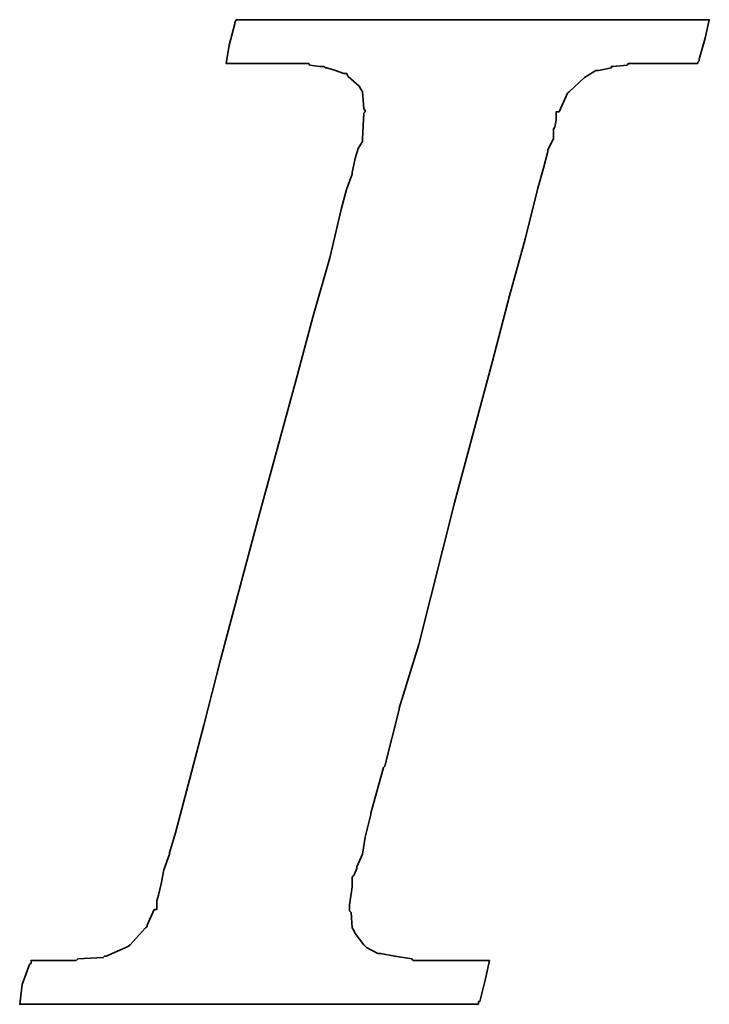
# Model space of a CAD drawing. Header units: inches. Extents: x 36 to 678, y -393 to 752.
# Tile 30 of 41: x 205.34 to 207.43, y 146.7 to 149.69. Entities that reach past the tile are written whole.
import ezdxf

# ---------------------------------------------------------------- set-up
doc = ezdxf.new("R2010")
doc.units = ezdxf.units.IN
doc.header["$LTSCALE"] = 5
doc.header["$MEASUREMENT"] = 0
doc.layers.add('DIM', color=4, linetype='Continuous')
doc.layers.add('layer 1', color=7, linetype='Continuous')

# ---------------------------------------------------------------- blocks, each defined once
blk = doc.blocks.new('TBI MOTION logo(完整正式版)')
at = {"layer": 'layer 1', "color": 22, "lineweight": 35}
blk.add_open_spline([(-40.59125, -7.94375), (-40.59125, -7.94375), (-40.97375, -7.94375), (-40.97375, -7.94375), (-40.97375, -7.94375), (-40.97375, -7.94375), (-41.38125, -7.94375), (-41.38125, -7.94375), (-41.38125, -7.94375), (-41.38125, -7.94375), (-41.54875, -7.94375), (-41.54875, -7.94375), (-41.54875, -7.94375), (-41.54875, -7.94375), (-41.59875, -7.94375), (-41.59875, -7.94375), (-41.59875, -7.94375), (-41.59875, -7.94375), (-41.88375, -7.94375), (-41.88375, -7.94375), (-41.88375, -7.94375), (-41.88375, -7.94375), (-41.90875, -7.91875), (-41.90875, -7.91875), (-41.90875, -7.91875), (-41.90875, -7.91875), (-42.19875, -7.87125), (-42.19875, -7.87125), (-42.19875, -7.87125), (-42.19875, -7.87125), (-42.43875, -7.82375), (-42.43875, -7.82375), (-42.43875, -7.82375), (-42.43875, -7.82375), (-42.45875, -7.82375), (-42.45875, -7.82375), (-42.45875, -7.82375), (-42.45875, -7.82375), (-42.48625, -7.82375), (-42.48625, -7.82375), (-42.48625, -7.82375), (-42.48625, -7.82375), (-42.67625, -7.72375), (-42.67625, -7.72375), (-42.67625, -7.72375), (-42.67625, -7.72375), (-42.70125, -7.70375), (-42.70125, -7.70375), (-42.70125, -7.70375), (-42.70125, -7.70375), (-42.72375, -7.67875), (-42.72375, -7.67875), (-42.72375, -7.67875), (-42.72375, -7.67875), (-42.86875, -7.48875), (-42.86875, -7.48875), (-42.86875, -7.48875), (-42.86875, -7.48875), (-42.89375, -7.43875), (-42.89375, -7.43875), (-42.89375, -7.43875), (-42.89375, -7.43875), (-42.91875, -7.38875), (-42.91875, -7.38875), (-42.91875, -7.38875), (-42.91875, -7.38875), (-42.93875, -7.12875), (-42.93875, -7.12875), (-42.93875, -7.12875), (-42.93875, -7.12875), (-42.96375, -7.10375), (-42.96375, -7.10375), (-42.96375, -7.10375), (-42.96375, -7.10375), (-42.96375, -7.05375), (-42.96375, -7.05375), (-42.96375, -7.05375), (-42.96375, -7.05375), (-42.96375, -7.00875), (-42.96375, -7.00875), (-42.96375, -7.00875), (-42.96375, -7.00875), (-42.91875, -6.69625), (-42.91875, -6.69625), (-42.91875, -6.69625), (-42.91875, -6.69625), (-42.91875, -6.62375), (-42.91875, -6.62375), (-42.91875, -6.62375), (-42.91875, -6.62375), (-42.91875, -6.59625), (-42.91875, -6.59625), (-42.91875, -6.59625), (-42.91875, -6.59625), (-42.91875, -6.57375), (-42.91875, -6.57375), (-42.91875, -6.57375), (-42.91875, -6.57375), (-42.91875, -6.52875), (-42.91875, -6.52875), (-42.91875, -6.52875), (-42.91875, -6.52875), (-42.89375, -6.50375), (-42.89375, -6.50375), (-42.89375, -6.50375), (-42.89375, -6.50375), (-42.84375, -6.38375), (-42.84375, -6.38375), (-42.84375, -6.38375), (-42.84375, -6.38375), (-42.84375, -6.35875), (-42.84375, -6.35875), (-42.84375, -6.35875), (-42.84375, -6.35875), (-42.74625, -6.14375), (-42.74625, -6.14375), (-42.74625, -6.14375), (-42.74625, -6.14375), (-42.70125, -5.85375), (-42.70125, -5.85375), (-42.70125, -5.85375), (-42.70125, -5.85375), (-42.60375, -5.47125), (-42.60375, -5.47125), (-42.60375, -5.47125), (-42.60375, -5.47125), (-42.60375, -5.44875), (-42.60375, -5.44875), (-42.60375, -5.44875), (-42.60375, -5.44875), (-42.38875, -4.67875), (-42.38875, -4.67875), (-42.38875, -4.67875), (-42.38875, -4.67875), (-42.36375, -4.65375), (-42.36375, -4.65375), (-42.36375, -4.65375), (-42.36375, -4.65375), (-42.12375, -3.69625), (-42.12375, -3.69625), (-42.12375, -3.69625), (-42.12375, -3.69625), (-42.12375, -3.67374), (-42.12375, -3.67374), (-42.12375, -3.67374), (-42.12375, -3.67374), (-41.78875, -2.59374), (-41.78875, -2.59374), (-41.78875, -2.59374), (-41.78875, -2.59374), (-41.18875, -0.19375), (-41.18875, -0.19375), (-41.18875, -0.19375), (-41.18875, -0.19375), (-40.54375, 2.20624), (-40.54375, 2.20624), (-40.54375, 2.20624), (-40.54375, 2.20624), (-40.25375, 3.30875), (-40.25375, 3.30875), (-40.25375, 3.30875), (-40.25375, 3.30875), (-39.98875, 4.27125), (-39.98875, 4.27125), (-39.98875, 4.27125), (-39.98875, 4.27125), (-39.77375, 5.13125), (-39.77375, 5.13125), (-39.77375, 5.13125), (-39.77375, 5.13125), (-39.67875, 5.47125), (-39.67875, 5.47125), (-39.67875, 5.47125), (-39.67875, 5.47125), (-39.60375, 5.75625), (-39.60375, 5.75625), (-39.60375, 5.75625), (-39.60375, 5.75625), (-39.60375, 5.78125), (-39.60375, 5.78125), (-39.60375, 5.78125), (-39.60375, 5.78125), (-39.50875, 5.97125), (-39.50875, 5.97125), (-39.50875, 5.97125), (-39.50875, 5.97125), (-39.50875, 6.13875), (-39.50875, 6.13875), (-39.50875, 6.13875), (-39.50875, 6.13875), (-39.48625, 6.16625), (-39.48625, 6.16625), (-39.48625, 6.16625), (-39.48625, 6.16625), (-39.46125, 6.28625), (-39.46125, 6.28625), (-39.46125, 6.28625), (-39.46125, 6.28625), (-39.46125, 6.42625), (-39.46125, 6.42625), (-39.46125, 6.42625), (-39.46125, 6.42625), (-39.41375, 6.42625), (-39.41375, 6.42625), (-39.41375, 6.42625), (-39.41375, 6.42625), (-39.29375, 6.69125), (-39.29375, 6.69125), (-39.29375, 6.69125), (-39.29375, 6.69125), (-39.26875, 6.74125), (-39.26875, 6.74125), (-39.26875, 6.74125), (-39.26875, 6.74125), (-39.24375, 6.76625), (-39.24375, 6.76625), (-39.24375, 6.76625), (-39.24375, 6.76625), (-38.98375, 7.00624), (-38.98375, 7.00624), (-38.98375, 7.00624), (-38.98375, 7.00624), (-38.95625, 7.02624), (-38.95625, 7.02624), (-38.95625, 7.02624), (-38.95625, 7.02624), (-38.78875, 7.12624), (-38.78875, 7.12624), (-38.78875, 7.12624), (-38.78875, 7.12624), (-38.76375, 7.12624), (-38.76375, 7.12624), (-38.76375, 7.12624), (-38.76375, 7.12624), (-38.74375, 7.12624), (-38.74375, 7.12624), (-38.74375, 7.12624), (-38.74375, 7.12624), (-38.52875, 7.17125), (-38.52875, 7.17125), (-38.52875, 7.17125), (-38.52875, 7.17125), (-38.52875, 7.19624), (-38.52875, 7.19624), (-38.52875, 7.19624), (-38.52875, 7.19624), (-38.50375, 7.19624), (-38.50375, 7.19624), (-38.50375, 7.19624), (-38.50375, 7.19624), (-38.26125, 7.21875), (-38.26125, 7.21875), (-38.26125, 7.21875), (-38.26125, 7.21875), (-38.23875, 7.24624), (-38.23875, 7.24624), (-38.23875, 7.24624), (-38.23875, 7.24624), (-38.21625, 7.24624), (-38.21625, 7.24624), (-38.21625, 7.24624), (-38.21625, 7.24624), (-38.18875, 7.24624), (-38.18875, 7.24624), (-38.18875, 7.24624), (-38.18875, 7.24624), (-37.90375, 7.24624), (-37.90375, 7.24624), (-37.90375, 7.24624), (-37.90375, 7.24624), (-37.85375, 7.24624), (-37.85375, 7.24624), (-37.85375, 7.24624), (-37.85375, 7.24624), (-37.75875, 7.24624), (-37.75875, 7.24624), (-37.75875, 7.24624), (-37.75875, 7.24624), (-37.42375, 7.24624), (-37.42375, 7.24624), (-37.42375, 7.24624), (-37.42375, 7.24624), (-37.08875, 7.24624), (-37.08875, 7.24624), (-37.08875, 7.24624), (-37.08875, 7.24624), (-37.06375, 7.24624), (-37.06375, 7.24624), (-37.06375, 7.24624), (-37.06375, 7.24624), (-37.06375, 7.26624), (-37.06375, 7.26624), (-37.06375, 7.26624), (-37.06375, 7.26624), (-37.03875, 7.29125), (-37.03875, 7.29125), (-37.03875, 7.29125), (-37.03875, 7.29125), (-37.03875, 7.31625), (-37.03875, 7.31625), (-37.03875, 7.31625), (-37.03875, 7.31625), (-36.94125, 7.67625), (-36.94125, 7.67625), (-36.94125, 7.67625), (-36.94125, 7.67625), (-36.86875, 7.98625), (-36.86875, 7.98625), (-36.86875, 7.98625), (-36.86875, 7.98625), (-36.98875, 7.98625), (-36.98875, 7.98625), (-36.98875, 7.98625), (-36.98875, 7.98625), (-37.42375, 7.98625), (-37.42375, 7.98625), (-37.42375, 7.98625), (-37.42375, 7.98625), (-37.94875, 7.98625), (-37.94875, 7.98625), (-37.94875, 7.98625), (-37.94875, 7.98625), (-38.57375, 7.98625), (-38.57375, 7.98625), (-38.57375, 7.98625), (-38.57375, 7.98625), (-39.29375, 7.98625), (-39.29375, 7.98625), (-39.29375, 7.98625), (-39.29375, 7.98625), (-40.82875, 7.98625), (-40.82875, 7.98625), (-40.82875, 7.98625), (-40.82875, 7.98625), (-42.36375, 7.98625), (-42.36375, 7.98625), (-42.36375, 7.98625), (-42.36375, 7.98625), (-43.08375, 7.98625), (-43.08375, 7.98625), (-43.08375, 7.98625), (-43.08375, 7.98625), (-43.70875, 7.98625), (-43.70875, 7.98625), (-43.70875, 7.98625), (-43.70875, 7.98625), (-44.23375, 7.98625), (-44.23375, 7.98625), (-44.23375, 7.98625), (-44.23375, 7.98625), (-44.66875, 7.98625), (-44.66875, 7.98625), (-44.66875, 7.98625), (-44.66875, 7.98625), (-44.88375, 7.98625), (-44.88375, 7.98625), (-44.88375, 7.98625), (-44.88375, 7.98625), (-44.90875, 7.94125), (-44.90875, 7.94125), (-44.90875, 7.94125), (-44.90875, 7.94125), (-44.90875, 7.91625), (-44.90875, 7.91625), (-44.90875, 7.91625), (-44.90875, 7.91625), (-45.00375, 7.55625), (-45.00375, 7.55625), (-45.00375, 7.55625), (-45.00375, 7.55625), (-45.05375, 7.24624), (-45.05375, 7.24624), (-45.05375, 7.24624), (-45.05375, 7.24624), (-44.61875, 7.24624), (-44.61875, 7.24624), (-44.61875, 7.24624), (-44.61875, 7.24624), (-44.11375, 7.24624), (-44.11375, 7.24624), (-44.11375, 7.24624), (-44.11375, 7.24624), (-43.99375, 7.24624), (-43.99375, 7.24624), (-43.99375, 7.24624), (-43.99375, 7.24624), (-43.94625, 7.24624), (-43.94625, 7.24624), (-43.94625, 7.24624), (-43.94625, 7.24624), (-43.92374, 7.24624), (-43.92374, 7.24624), (-43.92374, 7.24624), (-43.92374, 7.24624), (-43.65875, 7.24624), (-43.65875, 7.24624), (-43.65875, 7.24624), (-43.65875, 7.24624), (-43.63875, 7.21875), (-43.63875, 7.21875), (-43.63875, 7.21875), (-43.63875, 7.21875), (-43.46875, 7.19624), (-43.46875, 7.19624), (-43.46875, 7.19624), (-43.46875, 7.19624), (-43.39875, 7.19624), (-43.39875, 7.19624), (-43.39875, 7.19624), (-43.39875, 7.19624), (-43.37125, 7.17125), (-43.37125, 7.17125), (-43.37125, 7.17125), (-43.37125, 7.17125), (-43.34875, 7.17125), (-43.34875, 7.17125), (-43.34875, 7.17125), (-43.34875, 7.17125), (-43.20375, 7.12624), (-43.20375, 7.12624), (-43.20375, 7.12624), (-43.20375, 7.12624), (-43.05875, 7.07624), (-43.05875, 7.07624), (-43.05875, 7.07624), (-43.05875, 7.07624), (-43.01375, 7.07624), (-43.01375, 7.07624), (-43.01375, 7.07624), (-43.01375, 7.07624), (-42.98875, 7.02624), (-42.98875, 7.02624), (-42.98875, 7.02624), (-42.98875, 7.02624), (-42.79875, 6.86125), (-42.79875, 6.86125), (-42.79875, 6.86125), (-42.79875, 6.86125), (-42.77375, 6.81125), (-42.77375, 6.81125), (-42.77375, 6.81125), (-42.77375, 6.81125), (-42.74625, 6.76625), (-42.74625, 6.76625), (-42.74625, 6.76625), (-42.74625, 6.76625), (-42.72375, 6.47625), (-42.72375, 6.47625), (-42.72375, 6.47625), (-42.72375, 6.47625), (-42.70125, 6.45124), (-42.70125, 6.45124), (-42.70125, 6.45124), (-42.70125, 6.45124), (-42.70125, 6.42625), (-42.70125, 6.42625), (-42.70125, 6.42625), (-42.70125, 6.42625), (-42.72375, 6.40625), (-42.72375, 6.40625), (-42.72375, 6.40625), (-42.72375, 6.40625), (-42.74625, 5.97125), (-42.74625, 5.97125), (-42.74625, 5.97125), (-42.74625, 5.97125), (-42.74625, 5.94625), (-42.74625, 5.94625), (-42.74625, 5.94625), (-42.74625, 5.94625), (-42.74625, 5.92625), (-42.74625, 5.92625), (-42.74625, 5.92625), (-42.74625, 5.92625), (-42.77375, 5.87625), (-42.77375, 5.87625), (-42.77375, 5.87625), (-42.77375, 5.87625), (-42.81875, 5.80625), (-42.81875, 5.80625), (-42.81875, 5.80625), (-42.81875, 5.80625), (-42.86875, 5.63625), (-42.86875, 5.63625), (-42.86875, 5.63625), (-42.86875, 5.63625), (-42.91875, 5.39625), (-42.91875, 5.39625), (-42.91875, 5.39625), (-42.91875, 5.39625), (-42.91875, 5.37124), (-42.91875, 5.37124), (-42.91875, 5.37124), (-42.91875, 5.37124), (-43.01375, 5.10874), (-43.01375, 5.10874), (-43.01375, 5.10874), (-43.01375, 5.10874), (-43.10875, 4.77124), (-43.10875, 4.77124), (-43.10875, 4.77124), (-43.10875, 4.77124), (-43.29875, 3.95625), (-43.29875, 3.95625), (-43.29875, 3.95625), (-43.29875, 3.95625), (-43.58875, 2.95125), (-43.58875, 2.95125), (-43.58875, 2.95125), (-43.58875, 2.95125), (-43.87375, 1.87125), (-43.87375, 1.87125), (-43.87375, 1.87125), (-43.87375, 1.87125), (-44.52625, -0.50374), (-44.52625, -0.50374), (-44.52625, -0.50374), (-44.52625, -0.50374), (-45.14875, -2.85375), (-45.14875, -2.85375), (-45.14875, -2.85375), (-45.14875, -2.85375), (-45.43375, -3.95875), (-45.43375, -3.95875), (-45.43375, -3.95875), (-45.43375, -3.95875), (-45.69875, -4.96875), (-45.69875, -4.96875), (-45.69875, -4.96875), (-45.69875, -4.96875), (-45.91375, -5.78375), (-45.91375, -5.78375), (-45.91375, -5.78375), (-45.91375, -5.78375), (-46.01375, -6.11875), (-46.01375, -6.11875), (-46.01375, -6.11875), (-46.01375, -6.11875), (-46.01375, -6.14375), (-46.01375, -6.14375), (-46.01375, -6.14375), (-46.01375, -6.14375), (-46.10875, -6.40875), (-46.10875, -6.40875), (-46.10875, -6.40875), (-46.10875, -6.40875), (-46.15375, -6.64875), (-46.15375, -6.64875), (-46.15375, -6.64875), (-46.15375, -6.64875), (-46.20375, -6.83875), (-46.20375, -6.83875), (-46.20375, -6.83875), (-46.20375, -6.83875), (-46.22875, -6.93375), (-46.22875, -6.93375), (-46.22875, -6.93375), (-46.22875, -6.93375), (-46.22875, -7.07875), (-46.22875, -7.07875), (-46.22875, -7.07875), (-46.22875, -7.07875), (-46.27375, -7.07875), (-46.27375, -7.07875), (-46.27375, -7.07875), (-46.27375, -7.07875), (-46.39375, -7.34375), (-46.39375, -7.34375), (-46.39375, -7.34375), (-46.39375, -7.34375), (-46.39375, -7.36875), (-46.39375, -7.36875), (-46.39375, -7.36875), (-46.39375, -7.36875), (-46.42125, -7.38875), (-46.42125, -7.38875), (-46.42125, -7.38875), (-46.42125, -7.38875), (-46.68375, -7.67875), (-46.68375, -7.67875), (-46.68375, -7.67875), (-46.68375, -7.67875), (-46.70875, -7.70375), (-46.70875, -7.70375), (-46.70875, -7.70375), (-46.70875, -7.70375), (-46.75375, -7.72375), (-46.75375, -7.72375), (-46.75375, -7.72375), (-46.75375, -7.72375), (-47.08875, -7.87125), (-47.08875, -7.87125), (-47.08875, -7.87125), (-47.08875, -7.87125), (-47.11625, -7.87125), (-47.11625, -7.87125), (-47.11625, -7.87125), (-47.11625, -7.87125), (-47.13875, -7.89375), (-47.13875, -7.89375), (-47.13875, -7.89375), (-47.13875, -7.89375), (-47.56875, -7.91875), (-47.56875, -7.91875), (-47.56875, -7.91875), (-47.56875, -7.91875), (-47.59625, -7.94375), (-47.59625, -7.94375), (-47.59625, -7.94375), (-47.59625, -7.94375), (-47.64375, -7.94375), (-47.64375, -7.94375), (-47.64375, -7.94375), (-47.64375, -7.94375), (-47.73625, -7.94375), (-47.73625, -7.94375), (-47.73625, -7.94375), (-47.73625, -7.94375), (-48.07375, -7.94375), (-48.07375, -7.94375), (-48.07375, -7.94375), (-48.07375, -7.94375), (-48.36125, -7.94375), (-48.36125, -7.94375), (-48.36125, -7.94375), (-48.36125, -7.94375), (-48.36125, -7.96625), (-48.36125, -7.96625), (-48.36125, -7.96625), (-48.36125, -7.96625), (-48.36125, -7.99125), (-48.36125, -7.99125), (-48.36125, -7.99125), (-48.36125, -7.99125), (-48.38875, -8.01375), (-48.38875, -8.01375), (-48.38875, -8.01375), (-48.38875, -8.01375), (-48.50875, -8.34875), (-48.50875, -8.34875), (-48.50875, -8.34875), (-48.50875, -8.34875), (-48.55375, -8.68625), (-48.55375, -8.68625), (-48.55375, -8.68625), (-48.55375, -8.68625), (-48.45875, -8.68625), (-48.45875, -8.68625), (-48.45875, -8.68625), (-48.45875, -8.68625), (-48.07375, -8.68625), (-48.07375, -8.68625), (-48.07375, -8.68625), (-48.07375, -8.68625), (-47.52375, -8.68625), (-47.52375, -8.68625), (-47.52375, -8.68625), (-47.52375, -8.68625), (-46.92375, -8.68625), (-46.92375, -8.68625), (-46.92375, -8.68625), (-46.92375, -8.68625), (-46.25375, -8.68625), (-46.25375, -8.68625), (-46.25375, -8.68625), (-46.25375, -8.68625), (-46.20375, -8.68625), (-46.20375, -8.68625), (-46.20375, -8.68625), (-46.20375, -8.68625), (-44.71375, -8.68625), (-44.71375, -8.68625), (-44.71375, -8.68625), (-44.71375, -8.68625), (-43.22875, -8.68625), (-43.22875, -8.68625), (-43.22875, -8.68625), (-43.22875, -8.68625), (-42.55875, -8.68625), (-42.55875, -8.68625), (-42.55875, -8.68625), (-42.55875, -8.68625), (-42.50875, -8.68625), (-42.50875, -8.68625), (-42.50875, -8.68625), (-42.50875, -8.68625), (-41.93375, -8.68625), (-41.93375, -8.68625), (-41.93375, -8.68625), (-41.93375, -8.68625), (-41.38125, -8.68625), (-41.38125, -8.68625), (-41.38125, -8.68625), (-41.38125, -8.68625), (-40.97375, -8.68625), (-40.97375, -8.68625), (-40.97375, -8.68625), (-40.97375, -8.68625), (-40.78125, -8.68625), (-40.78125, -8.68625), (-40.78125, -8.68625), (-40.78125, -8.68625), (-40.78125, -8.63875), (-40.78125, -8.63875), (-40.78125, -8.63875), (-40.78125, -8.63875), (-40.75875, -8.63875), (-40.75875, -8.63875), (-40.75875, -8.63875), (-40.75875, -8.63875), (-40.66375, -8.27875), (-40.66375, -8.27875), (-40.66375, -8.27875), (-40.66375, -8.27875), (-40.59125, -7.94375), (-40.59125, -7.94375)], degree=3, knots=[0, 0, 0, 0, 0.00558659, 0.00558659, 0.00558659, 0.00558659, 0.01117318, 0.01117318, 0.01117318, 0.01117318, 0.01675978, 0.01675978, 0.01675978, 0.01675978, 0.02234637, 0.02234637, 0.02234637, 0.02234637, 0.02793296, 0.02793296, 0.02793296, 0.02793296, 0.03351955, 0.03351955, 0.03351955, 0.03351955, 0.03910615, 0.03910615, 0.03910615, 0.03910615, 0.04469274, 0.04469274, 0.04469274, 0.04469274, 0.05027933, 0.05027933, 0.05027933, 0.05027933, 0.05586592, 0.05586592, 0.05586592, 0.05586592, 0.06145251, 0.06145251, 0.06145251, 0.06145251, 0.06703911, 0.06703911, 0.06703911, 0.06703911, 0.0726257, 0.0726257, 0.0726257, 0.0726257, 0.07821229, 0.07821229, 0.07821229, 0.07821229, 0.08379888, 0.08379888, 0.08379888, 0.08379888, 0.08938547, 0.08938547, 0.08938547, 0.08938547, 0.09497207, 0.09497207, 0.09497207, 0.09497207, 0.10055866, 0.10055866, 0.10055866, 0.10055866, 0.10614525, 0.10614525, 0.10614525, 0.10614525, 0.11173184, 0.11173184, 0.11173184, 0.11173184, 0.11731844, 0.11731844, 0.11731844, 0.11731844, 0.12290503, 0.12290503, 0.12290503, 0.12290503, 0.12849162, 0.12849162, 0.12849162, 0.12849162, 0.13407821, 0.13407821, 0.13407821, 0.13407821, 0.1396648, 0.1396648, 0.1396648, 0.1396648, 0.1452514, 0.1452514, 0.1452514, 0.1452514, 0.15083799, 0.15083799, 0.15083799, 0.15083799, 0.15642458, 0.15642458, 0.15642458, 0.15642458, 0.16201117, 0.16201117, 0.16201117, 0.16201117, 0.16759777, 0.16759777, 0.16759777, 0.16759777, 0.17318436, 0.17318436, 0.17318436, 0.17318436, 0.17877095, 0.17877095, 0.17877095, 0.17877095, 0.18435754, 0.18435754, 0.18435754, 0.18435754, 0.18994413, 0.18994413, 0.18994413, 0.18994413, 0.19553073, 0.19553073, 0.19553073, 0.19553073, 0.20111732, 0.20111732, 0.20111732, 0.20111732, 0.20670391, 0.20670391, 0.20670391, 0.20670391, 0.2122905, 0.2122905, 0.2122905, 0.2122905, 0.21787709, 0.21787709, 0.21787709, 0.21787709, 0.22346369, 0.22346369, 0.22346369, 0.22346369, 0.22905028, 0.22905028, 0.22905028, 0.22905028, 0.23463687, 0.23463687, 0.23463687, 0.23463687, 0.24022346, 0.24022346, 0.24022346, 0.24022346, 0.24581006, 0.24581006, 0.24581006, 0.24581006, 0.25139665, 0.25139665, 0.25139665, 0.25139665, 0.25698324, 0.25698324, 0.25698324, 0.25698324, 0.26256983, 0.26256983, 0.26256983, 0.26256983, 0.26815642, 0.26815642, 0.26815642, 0.26815642, 0.27374302, 0.27374302, 0.27374302, 0.27374302, 0.27932961, 0.27932961, 0.27932961, 0.27932961, 0.2849162, 0.2849162, 0.2849162, 0.2849162, 0.29050279, 0.29050279, 0.29050279, 0.29050279, 0.29608939, 0.29608939, 0.29608939, 0.29608939, 0.30167598, 0.30167598, 0.30167598, 0.30167598, 0.30726257, 0.30726257, 0.30726257, 0.30726257, 0.31284916, 0.31284916, 0.31284916, 0.31284916, 0.31843575, 0.31843575, 0.31843575, 0.31843575, 0.32402235, 0.32402235, 0.32402235, 0.32402235, 0.32960894, 0.32960894, 0.32960894, 0.32960894, 0.33519553, 0.33519553, 0.33519553, 0.33519553, 0.34078212, 0.34078212, 0.34078212, 0.34078212, 0.34636872, 0.34636872, 0.34636872, 0.34636872, 0.35195531, 0.35195531, 0.35195531, 0.35195531, 0.3575419, 0.3575419, 0.3575419, 0.3575419, 0.36312849, 0.36312849, 0.36312849, 0.36312849, 0.36871508, 0.36871508, 0.36871508, 0.36871508, 0.37430168, 0.37430168, 0.37430168, 0.37430168, 0.37988827, 0.37988827, 0.37988827, 0.37988827, 0.38547486, 0.38547486, 0.38547486, 0.38547486, 0.39106145, 0.39106145, 0.39106145, 0.39106145, 0.39664804, 0.39664804, 0.39664804, 0.39664804, 0.40223464, 0.40223464, 0.40223464, 0.40223464, 0.40782123, 0.40782123, 0.40782123, 0.40782123, 0.41340782, 0.41340782, 0.41340782, 0.41340782, 0.41899441, 0.41899441, 0.41899441, 0.41899441, 0.42458101, 0.42458101, 0.42458101, 0.42458101, 0.4301676, 0.4301676, 0.4301676, 0.4301676, 0.43575419, 0.43575419, 0.43575419, 0.43575419, 0.44134078, 0.44134078, 0.44134078, 0.44134078, 0.44692737, 0.44692737, 0.44692737, 0.44692737, 0.45251397, 0.45251397, 0.45251397, 0.45251397, 0.45810056, 0.45810056, 0.45810056, 0.45810056, 0.46368715, 0.46368715, 0.46368715, 0.46368715, 0.46927374, 0.46927374, 0.46927374, 0.46927374, 0.47486034, 0.47486034, 0.47486034, 0.47486034, 0.48044693, 0.48044693, 0.48044693, 0.48044693, 0.48603352, 0.48603352, 0.48603352, 0.48603352, 0.49162011, 0.49162011, 0.49162011, 0.49162011, 0.4972067, 0.4972067, 0.4972067, 0.4972067, 0.5027933, 0.5027933, 0.5027933, 0.5027933, 0.50837989, 0.50837989, 0.50837989, 0.50837989, 0.51396648, 0.51396648, 0.51396648, 0.51396648, 0.51955307, 0.51955307, 0.51955307, 0.51955307, 0.52513966, 0.52513966, 0.52513966, 0.52513966, 0.53072626, 0.53072626, 0.53072626, 0.53072626, 0.53631285, 0.53631285, 0.53631285, 0.53631285, 0.54189944, 0.54189944, 0.54189944, 0.54189944, 0.54748603, 0.54748603, 0.54748603, 0.54748603, 0.55307263, 0.55307263, 0.55307263, 0.55307263, 0.55865922, 0.55865922, 0.55865922, 0.55865922, 0.56424581, 0.56424581, 0.56424581, 0.56424581, 0.5698324, 0.5698324, 0.5698324, 0.5698324, 0.57541899, 0.57541899, 0.57541899, 0.57541899, 0.58100559, 0.58100559, 0.58100559, 0.58100559, 0.58659218, 0.58659218, 0.58659218, 0.58659218, 0.59217877, 0.59217877, 0.59217877, 0.59217877, 0.59776536, 0.59776536, 0.59776536, 0.59776536, 0.60335196, 0.60335196, 0.60335196, 0.60335196, 0.60893855, 0.60893855, 0.60893855, 0.60893855, 0.61452514, 0.61452514, 0.61452514, 0.61452514, 0.62011173, 0.62011173, 0.62011173, 0.62011173, 0.62569832, 0.62569832, 0.62569832, 0.62569832, 0.63128492, 0.63128492, 0.63128492, 0.63128492, 0.63687151, 0.63687151, 0.63687151, 0.63687151, 0.6424581, 0.6424581, 0.6424581, 0.6424581, 0.64804469, 0.64804469, 0.64804469, 0.64804469, 0.65363128, 0.65363128, 0.65363128, 0.65363128, 0.65921788, 0.65921788, 0.65921788, 0.65921788, 0.66480447, 0.66480447, 0.66480447, 0.66480447, 0.67039106, 0.67039106, 0.67039106, 0.67039106, 0.67597765, 0.67597765, 0.67597765, 0.67597765, 0.68156425, 0.68156425, 0.68156425, 0.68156425, 0.68715084, 0.68715084, 0.68715084, 0.68715084, 0.69273743, 0.69273743, 0.69273743, 0.69273743, 0.69832402, 0.69832402, 0.69832402, 0.69832402, 0.70391061, 0.70391061, 0.70391061, 0.70391061, 0.70949721, 0.70949721, 0.70949721, 0.70949721, 0.7150838, 0.7150838, 0.7150838, 0.7150838, 0.72067039, 0.72067039, 0.72067039, 0.72067039, 0.72625698, 0.72625698, 0.72625698, 0.72625698, 0.73184358, 0.73184358, 0.73184358, 0.73184358, 0.73743017, 0.73743017, 0.73743017, 0.73743017, 0.74301676, 0.74301676, 0.74301676, 0.74301676, 0.74860335, 0.74860335, 0.74860335, 0.74860335, 0.75418994, 0.75418994, 0.75418994, 0.75418994, 0.75977654, 0.75977654, 0.75977654, 0.75977654, 0.76536313, 0.76536313, 0.76536313, 0.76536313, 0.77094972, 0.77094972, 0.77094972, 0.77094972, 0.77653631, 0.77653631, 0.77653631, 0.77653631, 0.78212291, 0.78212291, 0.78212291, 0.78212291, 0.7877095, 0.7877095, 0.7877095, 0.7877095, 0.79329609, 0.79329609, 0.79329609, 0.79329609, 0.79888268, 0.79888268, 0.79888268, 0.79888268, 0.80446927, 0.80446927, 0.80446927, 0.80446927, 0.81005587, 0.81005587, 0.81005587, 0.81005587, 0.81564246, 0.81564246, 0.81564246, 0.81564246, 0.82122905, 0.82122905, 0.82122905, 0.82122905, 0.82681564, 0.82681564, 0.82681564, 0.82681564, 0.83240223, 0.83240223, 0.83240223, 0.83240223, 0.83798883, 0.83798883, 0.83798883, 0.83798883, 0.84357542, 0.84357542, 0.84357542, 0.84357542, 0.84916201, 0.84916201, 0.84916201, 0.84916201, 0.8547486, 0.8547486, 0.8547486, 0.8547486, 0.8603352, 0.8603352, 0.8603352, 0.8603352, 0.86592179, 0.86592179, 0.86592179, 0.86592179, 0.87150838, 0.87150838, 0.87150838, 0.87150838, 0.87709497, 0.87709497, 0.87709497, 0.87709497, 0.88268156, 0.88268156, 0.88268156, 0.88268156, 0.88826816, 0.88826816, 0.88826816, 0.88826816, 0.89385475, 0.89385475, 0.89385475, 0.89385475, 0.89944134, 0.89944134, 0.89944134, 0.89944134, 0.90502793, 0.90502793, 0.90502793, 0.90502793, 0.91061453, 0.91061453, 0.91061453, 0.91061453, 0.91620112, 0.91620112, 0.91620112, 0.91620112, 0.92178771, 0.92178771, 0.92178771, 0.92178771, 0.9273743, 0.9273743, 0.9273743, 0.9273743, 0.93296089, 0.93296089, 0.93296089, 0.93296089, 0.93854749, 0.93854749, 0.93854749, 0.93854749, 0.94413408, 0.94413408, 0.94413408, 0.94413408, 0.94972067, 0.94972067, 0.94972067, 0.94972067, 0.95530726, 0.95530726, 0.95530726, 0.95530726, 0.96089385, 0.96089385, 0.96089385, 0.96089385, 0.96648045, 0.96648045, 0.96648045, 0.96648045, 0.97206704, 0.97206704, 0.97206704, 0.97206704, 0.97765363, 0.97765363, 0.97765363, 0.97765363, 0.98324022, 0.98324022, 0.98324022, 0.98324022, 0.98882682, 0.98882682, 0.98882682, 0.98882682, 0.99441341, 0.99441341, 0.99441341, 0.99441341, 1, 1, 1, 1], dxfattribs=at)

msp = doc.modelspace()

# ---------------------------------------------------------------- block references
at = {"layer": 'DIM', "color": 7, "xscale": 0.1791590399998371, "yscale": 0.1791590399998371, "zscale": 0.1791590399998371}
msp.add_blockref('TBI MOTION logo(完整正式版)', (214.0341, 148.2583), dxfattribs=at)

doc.saveas('drawing.dxf')
